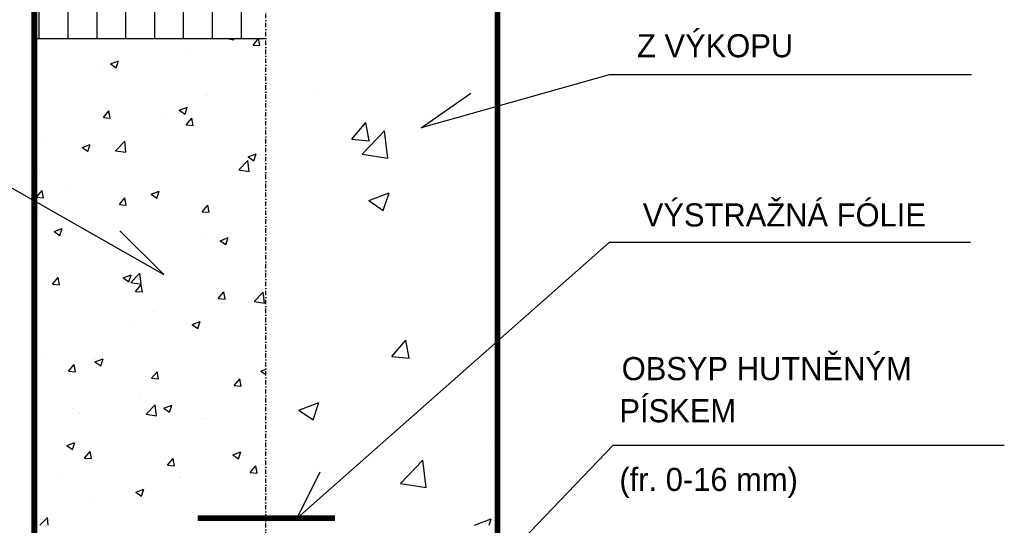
# Model space of a CAD drawing. Header units: millimetres. Extents: x 198383 to 706415, y -768832 to -310514.
# Tile 29 of 40: x 340308 to 343121, y -432621 to -431178. Entities that reach past the tile are written whole.
import ezdxf

# ---------------------------------------------------------------- set-up
doc = ezdxf.new("R2010")
doc.units = ezdxf.units.MM
doc.linetypes.add('DASHDOT', pattern=[25.4, 12.7, -6.35, 0, -6.35])
doc.linetypes.add('DASHED', pattern=[19.05, 12.7, -6.35])
doc.layers.add('rez', color=251, linetype='Continuous')
doc.styles.add('ROMANS', font='ic-romans.shx', dxfattribs={"width": 0.8})

# ---------------------------------------------------------------- blocks, each defined once
blk = doc.blocks.new('*X867')
at = {"color": 0, "linetype": 'DASHED'}
for p, q in [((10.1, -19.2583), (10.1, -18.6583)), ((10.15, -19.2583), (10.15, -18.6583)), ((10.2, -19.2583), (10.2, -18.6583)), ((10.25, -19.2583), (10.25, -18.6583)), ((10.3, -19.2583), (10.3, -18.6583)), ((10.35, -19.2583), (10.35, -18.6583)), ((10.4, -19.2583), (10.4, -18.6583)), ((10.45, -19.2583), (10.45, -18.6583))]:
    blk.add_line(p, q, dxfattribs=at)
blk = doc.blocks.new('*X871')
at = {"color": 0, "linetype": 'DASHED'}
for p, q in [((10.1505, -19.2586), (10.1505, -19.2586)), ((10.3143, -19.2649), (10.3143, -19.2649)), ((10.4254, -19.2583), (10.437, -19.2601)), ((10.4317, -19.2625), (10.4317, -19.2625)), ((10.437, -19.2601), (10.4368, -19.2583)), ((10.4702, -19.2693), (10.4795, -19.2583)), ((10.4821, -19.2704), (10.4799, -19.2583)), ((10.2116, -19.2789), (10.2116, -19.2789)), ((10.3151, -19.2825), (10.3151, -19.2825)), ((10.4401, -19.2768), (10.4401, -19.2768)), ((10.4702, -19.2693), (10.4821, -19.2704)), ((10.1078, -19.2939), (10.1078, -19.2939)), ((10.1929, -19.2866), (10.1929, -19.2866)), ((10.2231, -19.3018), (10.2371, -19.2964)), ((10.233, -19.3085), (10.2371, -19.2964)), ((10.2997, -19.2911), (10.2997, -19.2911)), ((10.3143, -19.2933), (10.3143, -19.2933)), ((10.3644, -19.2868), (10.3644, -19.2868)), ((10.4064, -19.2956), (10.4064, -19.2956)), ((10.1283, -19.309), (10.1283, -19.309)), ((10.188, -19.31), (10.188, -19.31)), ((10.1985, -19.3025), (10.1985, -19.3025)), ((10.2231, -19.3018), (10.233, -19.3085)), ((10.2351, -19.3135), (10.2351, -19.3135)), ((10.1123, -19.32), (10.1123, -19.32)), ((10.3119, -19.3314), (10.3119, -19.3314)), ((10.3419, -19.318), (10.3419, -19.318)), ((10.4129, -19.3186), (10.4129, -19.3186)), ((10.4486, -19.3225), (10.4486, -19.3225)), ((10.2092, -19.3455), (10.2092, -19.3455)), ((10.1053, -19.3605), (10.1053, -19.3605)), ((10.3118, -19.3656), (10.3118, -19.3656)), ((10.3875, -19.3557), (10.3875, -19.3557)), ((10.3915, -19.3525), (10.3915, -19.3525)), ((10.211, -19.3947), (10.2207, -19.3832)), ((10.223, -19.3957), (10.2207, -19.3832)), ((10.2617, -19.3722), (10.2617, -19.3722)), ((10.2748, -19.3725), (10.2748, -19.3725)), ((10.3424, -19.3823), (10.3565, -19.377)), ((10.3424, -19.3823), (10.3524, -19.389)), ((10.3524, -19.3891), (10.3564, -19.377)), ((10.4105, -19.3852), (10.4105, -19.3852)), ((10.1354, -19.3889), (10.1354, -19.3889)), ((10.1531, -19.3883), (10.1531, -19.3883)), ((10.1582, -19.3925), (10.1582, -19.3925)), ((10.211, -19.3947), (10.223, -19.3957)), ((10.2599, -19.3928), (10.2599, -19.3928)), ((10.3095, -19.398), (10.3095, -19.398)), ((10.3545, -19.4072), (10.3641, -19.3957)), ((10.3664, -19.4083), (10.3641, -19.3957)), ((10.3667, -19.3973), (10.3667, -19.3973)), ((10.4734, -19.4018), (10.4734, -19.4018)), ((10.2068, -19.4121), (10.2068, -19.4121)), ((10.3545, -19.4072), (10.3664, -19.4083)), ((10.4612, -19.4179), (10.4612, -19.4179)), ((10.1029, -19.4271), (10.1029, -19.4271)), ((10.2323, -19.4521), (10.2479, -19.4359)), ((10.2501, -19.4549), (10.2479, -19.4359)), ((10.3349, -19.4346), (10.3349, -19.4346)), ((10.1744, -19.4468), (10.1884, -19.4415)), ((10.1744, -19.4468), (10.1844, -19.4536)), ((10.1843, -19.4536), (10.1884, -19.4415)), ((10.2091, -19.4511), (10.2091, -19.4511)), ((10.2323, -19.4521), (10.2501, -19.4549)), ((10.2591, -19.4445), (10.2591, -19.4445)), ((10.408, -19.4518), (10.408, -19.4518)), ((10.307, -19.4646), (10.307, -19.4646)), ((10.4457, -19.4853), (10.4613, -19.469)), ((10.4635, -19.488), (10.4613, -19.469)), ((10.4618, -19.4629), (10.4758, -19.4575)), ((10.4618, -19.4629), (10.4718, -19.4696)), ((10.4718, -19.4696), (10.4758, -19.4575)), ((10.2043, -19.4787), (10.2043, -19.4787)), ((10.3832, -19.4718), (10.3832, -19.4718)), ((10.4457, -19.4853), (10.4635, -19.488)), ((10.1005, -19.4937), (10.1005, -19.4937)), ((10.1142, -19.4905), (10.1142, -19.4905)), ((10.2209, -19.495), (10.2209, -19.495)), ((10.2666, -19.4918), (10.2666, -19.4918)), ((10.3277, -19.4995), (10.3277, -19.4995)), ((10.4086, -19.4968), (10.4086, -19.4968)), ((10.4345, -19.504), (10.4345, -19.504)), ((10.4587, -19.4902), (10.4587, -19.4902)), ((10.0953, -19.5326), (10.105, -19.5211)), ((10.1073, -19.5336), (10.105, -19.5211)), ((10.1499, -19.5118), (10.1499, -19.5118)), ((10.1564, -19.5174), (10.1564, -19.5174)), ((10.2631, -19.5219), (10.2631, -19.5219)), ((10.2823, -19.5134), (10.2823, -19.5134)), ((10.2938, -19.5274), (10.3078, -19.522)), ((10.3037, -19.5341), (10.3078, -19.522)), ((10.4056, -19.5184), (10.4056, -19.5184)), ((10.4311, -19.5157), (10.4311, -19.5157)), ((10.0953, -19.5326), (10.1073, -19.5336)), ((10.1565, -19.53), (10.1565, -19.53)), ((10.2065, -19.5234), (10.2065, -19.5234)), ((10.2388, -19.5451), (10.2484, -19.5336)), ((10.2507, -19.5462), (10.2484, -19.5336)), ((10.2938, -19.5274), (10.3037, -19.5341)), ((10.3046, -19.5312), (10.3046, -19.5312)), ((10.3145, -19.5357), (10.3145, -19.5357)), ((10.3699, -19.5264), (10.3699, -19.5264)), ((10.4766, -19.5309), (10.4766, -19.5309)), ((10.1979, -19.5558), (10.1979, -19.5558)), ((10.2019, -19.5453), (10.2019, -19.5453)), ((10.2388, -19.5451), (10.2507, -19.5462)), ((10.3822, -19.5577), (10.3919, -19.5462)), ((10.3942, -19.5587), (10.3919, -19.5462)), ((10.098, -19.5602), (10.098, -19.5602)), ((10.3822, -19.5577), (10.3942, -19.5587)), ((10.406, -19.5691), (10.406, -19.5691)), ((10.4818, -19.5591), (10.4818, -19.5591)), ((10.1257, -19.5919), (10.1397, -19.5865)), ((10.1357, -19.5986), (10.1397, -19.5865)), ((10.356, -19.5757), (10.356, -19.5757)), ((10.4032, -19.5849), (10.4032, -19.5849)), ((10.1257, -19.5919), (10.1357, -19.5986)), ((10.1539, -19.6023), (10.1539, -19.6023)), ((10.1812, -19.5967), (10.1812, -19.5967)), ((10.2297, -19.5923), (10.2297, -19.5923)), ((10.2879, -19.6012), (10.2879, -19.6012)), ((10.3022, -19.5978), (10.3022, -19.5978)), ((10.3909, -19.6057), (10.3909, -19.6057)), ((10.3947, -19.6057), (10.3947, -19.6057)), ((10.4132, -19.6079), (10.4272, -19.6025)), ((10.4231, -19.6146), (10.4272, -19.6025)), ((10.1039, -19.6089), (10.1039, -19.6089)), ((10.1995, -19.6118), (10.1995, -19.6118)), ((10.4132, -19.6079), (10.4231, -19.6146)), ((10.0956, -19.6268), (10.0956, -19.6268)), ((10.2742, -19.6258), (10.2742, -19.6258)), ((10.4292, -19.638), (10.4292, -19.638)), ((10.1576, -19.6458), (10.1576, -19.6458)), ((10.3034, -19.6546), (10.3034, -19.6546)), ((10.3534, -19.648), (10.3534, -19.648)), ((10.4008, -19.6515), (10.4008, -19.6515)), ((10.1231, -19.683), (10.1327, -19.6715)), ((10.135, -19.6841), (10.1327, -19.6715)), ((10.1771, -19.6712), (10.1771, -19.6712)), ((10.2451, -19.6724), (10.2591, -19.667)), ((10.2451, -19.6724), (10.2551, -19.6791)), ((10.2551, -19.6791), (10.2591, -19.667)), ((10.2588, -19.6801), (10.2744, -19.6638)), ((10.2766, -19.6828), (10.2744, -19.6638)), ((10.2997, -19.6643), (10.2997, -19.6643)), ((10.1013, -19.6812), (10.1013, -19.6812)), ((10.1231, -19.683), (10.135, -19.684)), ((10.197, -19.6784), (10.197, -19.6784)), ((10.2588, -19.6801), (10.2766, -19.6828)), ((10.2665, -19.6956), (10.2762, -19.6841)), ((10.2785, -19.6966), (10.2762, -19.6841)), ((10.0932, -19.6934), (10.0932, -19.6934)), ((10.1422, -19.6989), (10.1422, -19.6989)), ((10.249, -19.7034), (10.249, -19.7034)), ((10.2665, -19.6956), (10.2785, -19.6966)), ((10.3557, -19.7079), (10.3557, -19.7079)), ((10.41, -19.7081), (10.4196, -19.6966)), ((10.41, -19.7081), (10.4219, -19.7091)), ((10.4219, -19.7092), (10.4196, -19.6966)), ((10.4723, -19.7132), (10.4878, -19.6969)), ((10.49, -19.7159), (10.4878, -19.6969)), ((10.1844, -19.7257), (10.1844, -19.7257)), ((10.3008, -19.7269), (10.3008, -19.7269)), ((10.3766, -19.7169), (10.3766, -19.7169)), ((10.3826, -19.7251), (10.3826, -19.7251)), ((10.3983, -19.7181), (10.3983, -19.7181)), ((10.4625, -19.7124), (10.4625, -19.7124)), ((10.4723, -19.7132), (10.49, -19.7159)), ((10.2507, -19.7335), (10.2507, -19.7335)), ((10.2911, -19.7302), (10.2911, -19.7302)), ((10.2973, -19.7309), (10.2973, -19.7309)), ((10.3979, -19.7347), (10.3979, -19.7347)), ((10.1244, -19.7501), (10.1244, -19.7501)), ((10.1946, -19.745), (10.1946, -19.745)), ((10.266, -19.7451), (10.266, -19.7451)), ((10.3645, -19.7529), (10.3785, -19.7475)), ((10.3645, -19.7529), (10.3745, -19.7596)), ((10.3744, -19.7596), (10.3785, -19.7476)), ((10.1493, -19.7651), (10.1493, -19.7651)), ((10.4305, -19.769), (10.4305, -19.769)), ((10.3139, -19.789), (10.3139, -19.789)), ((10.3959, -19.7847), (10.3959, -19.7847)), ((10.4503, -19.7791), (10.4503, -19.7791)), ((10.1024, -19.8005), (10.1024, -19.8005)), ((10.1922, -19.8116), (10.1922, -19.8116)), ((10.1965, -19.8174), (10.2105, -19.812)), ((10.1973, -19.809), (10.1973, -19.809)), ((10.1981, -19.8123), (10.1981, -19.8123)), ((10.2064, -19.8241), (10.2104, -19.8121)), ((10.2092, -19.805), (10.2092, -19.805)), ((10.2482, -19.8057), (10.2482, -19.8057)), ((10.2949, -19.7975), (10.2949, -19.7975)), ((10.3159, -19.8095), (10.3159, -19.8095)), ((10.3239, -19.7958), (10.3239, -19.7958)), ((10.1508, -19.8334), (10.1605, -19.8219)), ((10.1628, -19.8345), (10.1605, -19.822)), ((10.1965, -19.8174), (10.2064, -19.8241)), ((10.4227, -19.8141), (10.4227, -19.8141)), ((10.1508, -19.8334), (10.1628, -19.8345)), ((10.2943, -19.846), (10.3039, -19.8345)), ((10.2943, -19.846), (10.3062, -19.847)), ((10.3062, -19.847), (10.3039, -19.8345)), ((10.4839, -19.8334), (10.4925, -19.8301)), ((10.4839, -19.8334), (10.4925, -19.8393)), ((10.3903, -19.859), (10.3903, -19.859)), ((10.3935, -19.8513), (10.3935, -19.8513)), ((10.3976, -19.858), (10.3976, -19.858)), ((10.4377, -19.8585), (10.4474, -19.847)), ((10.4377, -19.8585), (10.4497, -19.8596)), ((10.4497, -19.8596), (10.4474, -19.8471)), ((10.4477, -19.8514), (10.4477, -19.8514)), ((10.1897, -19.8781), (10.1897, -19.8781)), ((10.2713, -19.8747), (10.2713, -19.8747)), ((10.2737, -19.879), (10.2737, -19.879)), ((10.2924, -19.8641), (10.2924, -19.8641)), ((10.1455, -19.8912), (10.1455, -19.8912)), ((10.1956, -19.8846), (10.1956, -19.8846)), ((10.2853, -19.908), (10.3009, -19.8918)), ((10.3031, -19.9108), (10.3009, -19.8918)), ((10.3158, -19.8979), (10.3298, -19.8926)), ((10.3258, -19.9047), (10.3298, -19.8926)), ((10.157, -19.899), (10.157, -19.899)), ((10.1702, -19.9072), (10.1702, -19.9072)), ((10.277, -19.9117), (10.277, -19.9117)), ((10.2853, -19.908), (10.3031, -19.9108)), ((10.3158, -19.8979), (10.3258, -19.9047)), ((10.1056, -19.9296), (10.1056, -19.9296)), ((10.29, -19.9306), (10.29, -19.9306)), ((10.3838, -19.9163), (10.3838, -19.9163)), ((10.391, -19.9178), (10.391, -19.9178)), ((10.3951, -19.9303), (10.3951, -19.9303)), ((10.4708, -19.9203), (10.4708, -19.9203)), ((10.4905, -19.9208), (10.4905, -19.9208)), ((10.1873, -19.9447), (10.1873, -19.9447)), ((10.2124, -19.9341), (10.2124, -19.9341)), ((10.3192, -19.9386), (10.3192, -19.9386)), ((10.345, -19.9369), (10.345, -19.9369)), ((10.4259, -19.9431), (10.4259, -19.9431)), ((10.143, -19.9635), (10.143, -19.9635)), ((10.1478, -19.9625), (10.1618, -19.9571)), ((10.1478, -19.9625), (10.1577, -19.9692)), ((10.1577, -19.9692), (10.1618, -19.9571)), ((10.2187, -19.9535), (10.2187, -19.9535)), ((10.0929, -19.9701), (10.0929, -19.9701)), ((10.1786, -19.9839), (10.1882, -19.9724)), ((10.1905, -19.9849), (10.1882, -19.9724)), ((10.382, -19.9783), (10.382, -19.9783)), ((10.4352, -19.9785), (10.4492, -19.9731)), ((10.4352, -19.9785), (10.4452, -19.9852)), ((10.4452, -19.9852), (10.4492, -19.9731)), ((10.4925, -19.9694), (10.4925, -19.9694)), ((10.1786, -19.9839), (10.1905, -19.9849)), ((10.2654, -19.9983), (10.2654, -19.9983)), ((10.2876, -19.9972), (10.2876, -19.9972)), ((10.322, -19.9964), (10.3317, -19.9849)), ((10.322, -19.9964), (10.334, -19.9975)), ((10.334, -19.9975), (10.3317, -19.9849)), ((10.3886, -19.9844), (10.3886, -19.9844)), ((10.4182, -19.9992), (10.4182, -19.9992)), ((10.4655, -20.009), (10.4751, -19.9975)), ((10.4774, -20.01), (10.4751, -19.9975)), ((10.1304, -20.0089), (10.1304, -20.0089)), ((10.1849, -20.0113), (10.1849, -20.0113)), ((10.2372, -20.0134), (10.2372, -20.0134)), ((10.2924, -20.0158), (10.2924, -20.0158)), ((10.3425, -20.0092), (10.3425, -20.0092)), ((10.4655, -20.009), (10.4774, -20.01)), ((10.1488, -20.0184), (10.1488, -20.0184)), ((10.1661, -20.0324), (10.1661, -20.0324)), ((10.344, -20.0179), (10.344, -20.0179)), ((10.43, -20.0222), (10.43, -20.0222)), ((10.4507, -20.0224), (10.4507, -20.0224)), ((10.2672, -20.043), (10.2812, -20.0376)), ((10.2672, -20.043), (10.2771, -20.0497)), ((10.2771, -20.0497), (10.2812, -20.0376)), ((10.3133, -20.0423), (10.3133, -20.0423)), ((10.3862, -20.051), (10.3862, -20.051)), ((10.49, -20.036), (10.49, -20.036)), ((10.1967, -20.0623), (10.1967, -20.0623)), ((10.2851, -20.0638), (10.2851, -20.0638)), ((10.4919, -20.0615), (10.4919, -20.0615)), ((10.1825, -20.0779), (10.1825, -20.0779)), ((10.3656, -20.0781), (10.3656, -20.0781)), ((10.1008, -20.1003), (10.114, -20.0866)), ((10.1156, -20.1003), (10.114, -20.0866)), ((10.2398, -20.0947), (10.2398, -20.0947)), ((10.2899, -20.0881), (10.2899, -20.0881))]:
    blk.add_line(p, q, dxfattribs=at)
blk = doc.blocks.new('*X872')
at = {"color": 0, "linetype": 'DASHED'}
for p, q in [((10.4941, -18.9748), (10.5291, -18.9613)), ((10.4941, -18.9748), (10.519, -18.9915)), ((10.519, -18.9915), (10.5291, -18.9613)), ((10.8704, -18.9918), (10.8704, -18.9918)), ((10.572, -19.0562), (10.5961, -19.0275)), ((10.6019, -19.0589), (10.5961, -19.0275)), ((10.5788, -19.0419), (10.5788, -19.0419)), ((10.572, -19.0562), (10.6019, -19.0588)), ((10.7806, -19.0689), (10.7806, -19.0689)), ((10.8478, -19.0792), (10.8478, -19.0792)), ((10.7226, -19.0957), (10.7226, -19.0957)), ((10.5238, -19.1041), (10.5238, -19.1041)), ((10.6852, -19.1031), (10.6852, -19.1031)), ((10.5237, -19.1589), (10.5237, -19.1589)), ((10.6986, -19.1516), (10.6986, -19.1516)), ((10.7926, -19.1761), (10.8276, -19.1626)), ((10.8174, -19.1929), (10.8276, -19.1626)), ((10.7906, -19.1702), (10.7906, -19.1702)), ((10.7926, -19.1761), (10.8174, -19.1928)), ((10.7745, -19.2353), (10.7745, -19.2353)), ((10.5178, -19.2705), (10.5178, -19.2705)), ((10.7163, -19.2764), (10.7163, -19.2764)), ((10.5911, -19.2929), (10.5911, -19.2929)), ((10.8896, -19.3266), (10.8896, -19.3266)), ((10.5857, -19.3572), (10.5857, -19.3572)), ((10.8526, -19.3685), (10.8526, -19.3685)), ((10.598, -19.3767), (10.598, -19.3767)), ((10.7684, -19.4018), (10.7684, -19.4018)), ((10.6414, -19.4323), (10.6655, -19.4036)), ((10.6592, -19.4584), (10.6981, -19.4178)), ((10.6713, -19.4349), (10.6655, -19.4036)), ((10.7036, -19.4653), (10.6981, -19.4178)), ((10.5117, -19.437), (10.5117, -19.437)), ((10.6414, -19.4323), (10.6713, -19.4349)), ((10.7741, -19.4487), (10.7741, -19.4487)), ((10.6592, -19.4584), (10.7037, -19.4653)), ((10.5847, -19.4736), (10.5847, -19.4736)), ((10.6709, -19.5386), (10.7059, -19.5252)), ((10.6709, -19.5386), (10.6958, -19.5554)), ((10.6958, -19.5554), (10.7059, -19.5252)), ((10.7623, -19.5682), (10.7623, -19.5682)), ((10.5056, -19.6034), (10.5056, -19.6034)), ((10.7553, -19.624), (10.7553, -19.624)), ((10.8689, -19.625), (10.8689, -19.625)), ((10.6426, -19.6459), (10.6426, -19.6459)), ((10.5773, -19.675), (10.5773, -19.675)), ((10.5938, -19.6799), (10.5938, -19.6799)), ((10.8607, -19.6912), (10.8607, -19.6912)), ((10.7562, -19.7347), (10.7562, -19.7347)), ((10.4995, -19.7699), (10.4995, -19.7699)), ((10.6971, -19.7848), (10.6971, -19.7848)), ((10.7108, -19.8084), (10.7349, -19.7797)), ((10.7406, -19.811), (10.7348, -19.7797)), ((10.7108, -19.8084), (10.7406, -19.811)), ((10.8268, -19.8015), (10.8268, -19.8015)), ((10.511, -19.8431), (10.511, -19.8431)), ((10.6558, -19.8781), (10.6558, -19.8781)), ((10.5492, -19.9012), (10.5843, -19.8878)), ((10.5741, -19.918), (10.5842, -19.8878)), ((10.5492, -19.9012), (10.5741, -19.918)), ((10.7502, -19.9011), (10.7502, -19.9011)), ((10.4934, -19.9363), (10.4934, -19.9363)), ((10.8881, -19.9598), (10.8881, -19.9598)), ((10.8204, -19.9823), (10.8204, -19.9823)), ((10.6953, -19.9987), (10.6953, -19.9987)), ((10.7255, -20.0282), (10.7644, -19.9876)), ((10.7699, -20.0351), (10.7644, -19.9876)), ((10.5965, -20.0098), (10.5965, -20.0098)), ((10.7255, -20.0282), (10.77, -20.0351)), ((10.7441, -20.0676), (10.7441, -20.0676)), ((10.8536, -20.1003), (10.8827, -20.0891)), ((10.8789, -20.1003), (10.8827, -20.0891))]:
    blk.add_line(p, q, dxfattribs=at)

msp = doc.modelspace()

# ---------------------------------------------------------------- linework, layer by layer
at = {"layer": 'rez', "linetype": 'DASHDOT'}
msp.add_line((341011.137, -433902.178), (341011.137, -429118.094), dxfattribs=at)
at = {"layer": 'rez', "linetype": 'Continuous'}
for p, q in [((340349.487, -430241.731), (340349.487, -433776.031)), ((341672.787, -433776.031), (341672.787, -430241.731)), ((339716.929, -431334.759), (340719.353, -431905.491)), ((341992.194, -431334.759), (341454.294, -431486.559)), ((343027.14, -431334.759), (341992.194, -431334.759)), ((341454.294, -431486.559), (341596.194, -431387.559)), ((340719.353, -431905.491), (340593.91, -431780.078)), ((342003.231, -432392.468), (341387.251, -433033.111)), ((342003.231, -432392.468), (343120.874, -432392.468))]:
    msp.add_line(p, q, dxfattribs=at)
at = {"layer": 'rez'}
for p, q in [((340349.487, -431231.731), (341011.137, -431231.731)), ((340349.487, -431231.731), (341011.137, -431231.731)), ((340349.487, -432621.031), (340349.487, -431231.731))]:
    msp.add_line(p, q, dxfattribs=at)
msp.add_lwpolyline([(338862.837, -430241.731, 16.5, 16.5, 0), (340349.487, -430241.731, 16.5, 16.5, 0), (340349.487, -433776.031, 16.5, 16.5, 0), (341672.787, -433776.031, 16.5, 16.5, 0), (341672.787, -430241.731, 16.5, 16.5, 0), (342266.787, -430241.731, 16.5, 16.5, 0)], format="xyseb", dxfattribs=at)
at = {"layer": 'rez', "linetype": 'Continuous'}
msp.add_lwpolyline([(343023.919, -431814.15), (341992.194, -431814.15), (341100.736, -432600.378), (341166.074, -432468.411)], dxfattribs=at)
msp.add_lwpolyline([(340815.626, -432600.378, 16.5, 16.5, 0), (341208.414, -432600.378, 16.5, 16.5, 0)], format="xyseb", dxfattribs=at)

# ---------------------------------------------------------------- block references
at = {"layer": 'rez', "linetype": 'DASHED', "xscale": 1650, "yscale": 1650, "zscale": 1650}
for name in ['*X867', '*X872', '*X871']:
    msp.add_blockref(name, (323698.498, -399455.576), dxfattribs=at)

# ---------------------------------------------------------------- texts
at = {"layer": 'rez', "linetype": 'Continuous', "style": 'ROMANS'}
msp.add_text('Z VÝKOPU', height=66, dxfattribs=at).set_placement((342071.394, -431284.947))
at = {"layer": 'rez', "style": 'ROMANS'}
for s, p in [('VÝSTRAŽNÁ FÓLIE', (342087.797, -431767.945)), ('OBSYP HUTNĚNÝM', (342027.651, -432206.725)), ('PÍSKEM', (342021.051, -432326.939)), ('(fr. 0-16 mm)', (342021.051, -432523.039))]:
    msp.add_text(s, height=66, dxfattribs=at).set_placement(p)

doc.saveas('drawing.dxf')
